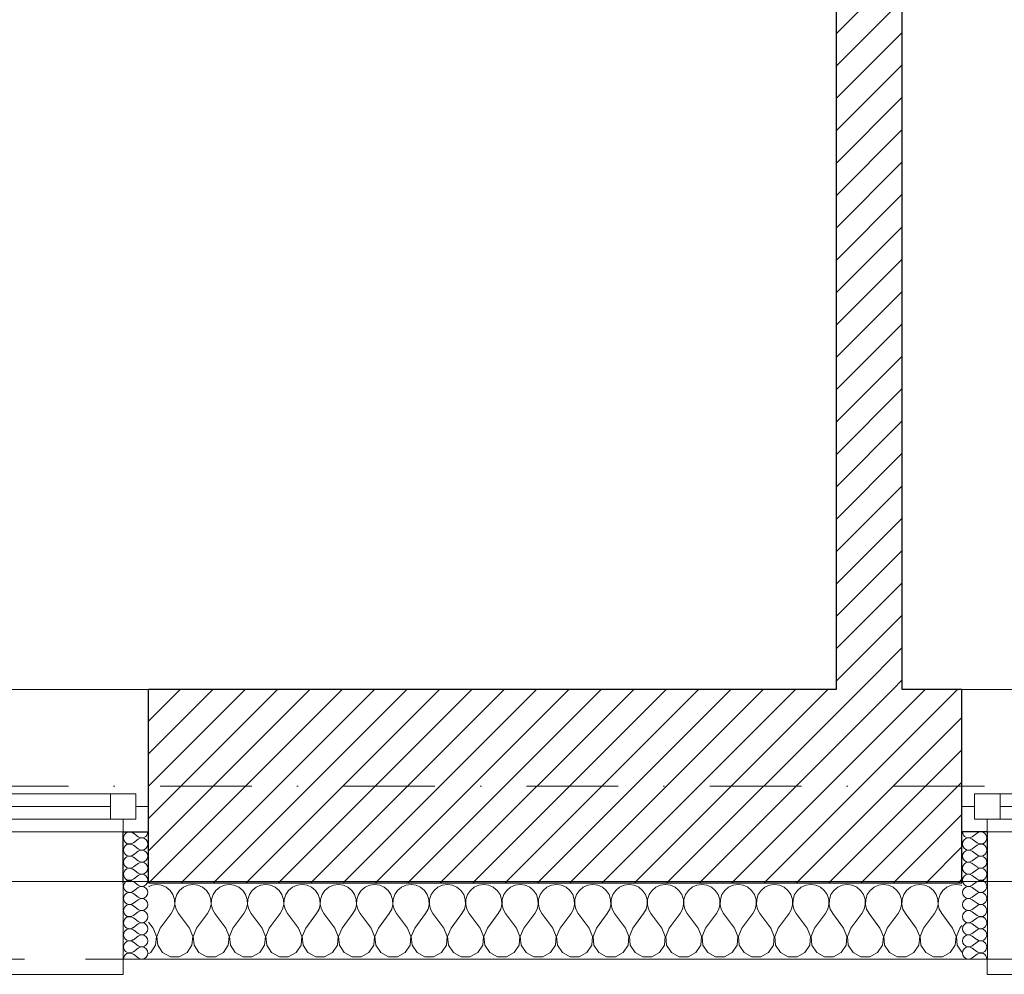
# Model space of a CAD drawing. Header units: millimetres. Extents: x 172139 to 266886, y 98118 to 138225.
# Tile 111 of 123: x 241731 to 243666, y 106825 to 108702. Entities that reach past the tile are written whole.
import ezdxf

# ---------------------------------------------------------------- set-up
doc = ezdxf.new("R2010")
doc.units = ezdxf.units.MM
doc.header["$MEASUREMENT"] = 0
doc.linetypes.add('Kropki i Kreski', pattern=[360, 180, -90, 0, -90])
doc.linetypes.add('Przerywana', pattern=[240, 120, -120])
for name, color, linetype in [('Konstrukcja - Siatki mod', 7, 'Continuous'), ('KR_INW', 7, 'Continuous'), ('NAPIS_SODON', 7, 'Continuous'), ('Okna ArchiCADa', 7, 'Continuous')]:
    doc.layers.add(name, color=color, linetype=linetype)
doc.layers.add('Konstrukcja - Siatki mod_Nr_pióra__48', color=7, linetype='Continuous', lineweight=15, true_color=0xa80f02)
doc.layers.add('KR_INW_Nr_pióra__102', color=7, linetype='Continuous', lineweight=5, true_color=0xcccccc)
for name, color, linetype, lineweight in [('KR_INW_Nr_pióra__101', 252, 'Continuous', 5), ('KR_INW_Nr_pióra__27', 7, 'Continuous', 25), ('KR_INW_Nr_pióra__47', 7, 'Continuous', 15), ('NAPIS_SODON_Nr_pióra__1', 7, 'Continuous', 13), ('Okna ArchiCADa_Nr_pióra__1', 7, 'Continuous', 13), ('Okna ArchiCADa_Nr_pióra__27', 7, 'Continuous', 25)]:
    doc.layers.add(name, color=color, linetype=linetype, lineweight=lineweight)
pattern_1 = [(45, (0, 0), (-31.819804, 31.819804), [])]

# ---------------------------------------------------------------- blocks, each defined once
blk = doc.blocks.new('Strop_1', base_point=(179225, 121523.3))
at = {"layer": 'NAPIS_SODON_Nr_pióra__1', "linetype": 'Continuous', "flags": 128}
blk.add_lwpolyline([(179225, 121523.3), (179225.9, 107003.8), (250898.3, 107008.3), (250897.4, 121527.8)], close=True, dxfattribs=at)
blk = doc.blocks.new('*X332')
at = {"layer": 'KR_INW_Nr_pióra__102', "linetype": 'Continuous'}
for p, q in [((241990.2, 107000.2), (241983.9, 106997.4)), ((242000, 107001.6), (241990.2, 107000.2)), ((242009.8, 107000.2), (242000, 107001.6)), ((242018.8, 106996.2), (242009.8, 107000.2)), ((242026.4, 106989.9), (242018.8, 106996.2)), ((242031.9, 106981.8), (242026.4, 106989.9)), ((242045.1, 106989.9), (242039.5, 106981.8)), ((242052.7, 106996.2), (242045.1, 106989.9)), ((242061.7, 107000.2), (242052.7, 106996.2)), ((242071.4, 107001.6), (242061.7, 107000.2)), ((242081.2, 107000.2), (242071.4, 107001.6)), ((242090.2, 106996.2), (242081.2, 107000.2)), ((242097.8, 106989.9), (242090.2, 106996.2)), ((242103.4, 106981.8), (242097.8, 106989.9)), ((242116.5, 106989.9), (242110.9, 106981.8)), ((242124.1, 106996.2), (242116.5, 106989.9)), ((242133.1, 107000.2), (242124.1, 106996.2)), ((242142.9, 107001.6), (242133.1, 107000.2)), ((242152.6, 107000.2), (242142.9, 107001.6)), ((242161.6, 106996.2), (242152.6, 107000.2)), ((242169.2, 106989.9), (242161.6, 106996.2)), ((242174.8, 106981.8), (242169.2, 106989.9)), ((242187.9, 106989.9), (242182.3, 106981.8)), ((242195.5, 106996.2), (242187.9, 106989.9)), ((242204.5, 107000.2), (242195.5, 106996.2)), ((242214.3, 107001.6), (242204.5, 107000.2)), ((242224, 107000.2), (242214.3, 107001.6)), ((242233.1, 106996.2), (242224, 107000.2)), ((242240.6, 106989.9), (242233.1, 106996.2)), ((242246.2, 106981.8), (242240.6, 106989.9)), ((242259.4, 106989.9), (242253.8, 106981.8)), ((242266.9, 106996.2), (242259.4, 106989.9)), ((242276, 107000.2), (242266.9, 106996.2)), ((242285.7, 107001.6), (242276, 107000.2)), ((242295.5, 107000.2), (242285.7, 107001.6)), ((242304.5, 106996.2), (242295.5, 107000.2)), ((242312.1, 106989.9), (242304.5, 106996.2)), ((242317.7, 106981.8), (242312.1, 106989.9)), ((242330.8, 106989.9), (242325.2, 106981.8)), ((242338.4, 106996.2), (242330.8, 106989.9)), ((242347.4, 107000.2), (242338.4, 106996.2)), ((242357.1, 107001.6), (242347.4, 107000.2)), ((242366.9, 107000.2), (242357.1, 107001.6)), ((242375.9, 106996.2), (242366.9, 107000.2)), ((242383.5, 106989.9), (242375.9, 106996.2)), ((242389.1, 106981.8), (242383.5, 106989.9)), ((242402.2, 106989.9), (242396.6, 106981.8)), ((242409.8, 106996.2), (242402.2, 106989.9)), ((242418.8, 107000.2), (242409.8, 106996.2)), ((242428.6, 107001.6), (242418.8, 107000.2)), ((242438.3, 107000.2), (242428.6, 107001.6)), ((242447.3, 106996.2), (242438.3, 107000.2)), ((242454.9, 106989.9), (242447.3, 106996.2)), ((242460.5, 106981.8), (242454.9, 106989.9)), ((242473.6, 106989.9), (242468.1, 106981.8)), ((242481.2, 106996.2), (242473.6, 106989.9)), ((242490.2, 107000.2), (242481.2, 106996.2)), ((242500, 107001.6), (242490.2, 107000.2)), ((242509.8, 107000.2), (242500, 107001.6)), ((242518.8, 106996.2), (242509.8, 107000.2)), ((242526.4, 106989.9), (242518.8, 106996.2)), ((242531.9, 106981.8), (242526.4, 106989.9)), ((242545.1, 106989.9), (242539.5, 106981.8)), ((242552.7, 106996.2), (242545.1, 106989.9)), ((242561.7, 107000.2), (242552.7, 106996.2)), ((242571.4, 107001.6), (242561.7, 107000.2)), ((242581.2, 107000.2), (242571.4, 107001.6)), ((242590.2, 106996.2), (242581.2, 107000.2)), ((242597.8, 106989.9), (242590.2, 106996.2)), ((242603.4, 106981.8), (242597.8, 106989.9)), ((242616.5, 106989.9), (242610.9, 106981.8)), ((242624.1, 106996.2), (242616.5, 106989.9)), ((242633.1, 107000.2), (242624.1, 106996.2)), ((242642.9, 107001.6), (242633.1, 107000.2)), ((242652.6, 107000.2), (242642.9, 107001.6)), ((242661.6, 106996.2), (242652.6, 107000.2)), ((242669.2, 106989.9), (242661.6, 106996.2)), ((242674.8, 106981.8), (242669.2, 106989.9)), ((242687.9, 106989.9), (242682.3, 106981.8)), ((242695.5, 106996.2), (242687.9, 106989.9)), ((242704.5, 107000.2), (242695.5, 106996.2)), ((242714.3, 107001.6), (242704.5, 107000.2)), ((242724, 107000.2), (242714.3, 107001.6)), ((242733.1, 106996.2), (242724, 107000.2)), ((242740.6, 106989.9), (242733.1, 106996.2)), ((242746.2, 106981.8), (242740.6, 106989.9)), ((242759.4, 106989.9), (242753.8, 106981.8)), ((242766.9, 106996.2), (242759.4, 106989.9)), ((242776, 107000.2), (242766.9, 106996.2)), ((242785.7, 107001.6), (242776, 107000.2)), ((242795.5, 107000.2), (242785.7, 107001.6)), ((242804.5, 106996.2), (242795.5, 107000.2)), ((242812.1, 106989.9), (242804.5, 106996.2)), ((242817.7, 106981.8), (242812.1, 106989.9)), ((242830.8, 106989.9), (242825.2, 106981.8)), ((242838.4, 106996.2), (242830.8, 106989.9)), ((242847.4, 107000.2), (242838.4, 106996.2)), ((242857.1, 107001.6), (242847.4, 107000.2)), ((242866.9, 107000.2), (242857.1, 107001.6)), ((242875.9, 106996.2), (242866.9, 107000.2)), ((242883.5, 106989.9), (242875.9, 106996.2)), ((242889.1, 106981.8), (242883.5, 106989.9)), ((242902.2, 106989.9), (242896.6, 106981.8)), ((242909.8, 106996.2), (242902.2, 106989.9)), ((242918.8, 107000.2), (242909.8, 106996.2)), ((242928.6, 107001.6), (242918.8, 107000.2)), ((242938.3, 107000.2), (242928.6, 107001.6)), ((242947.3, 106996.2), (242938.3, 107000.2)), ((242954.9, 106989.9), (242947.3, 106996.2)), ((242960.5, 106981.8), (242954.9, 106989.9)), ((242973.6, 106989.9), (242968.1, 106981.8)), ((242981.2, 106996.2), (242973.6, 106989.9)), ((242990.2, 107000.2), (242981.2, 106996.2)), ((243000, 107001.6), (242990.2, 107000.2)), ((243009.8, 107000.2), (243000, 107001.6)), ((243018.8, 106996.2), (243009.8, 107000.2)), ((243026.4, 106989.9), (243018.8, 106996.2)), ((243031.9, 106981.8), (243026.4, 106989.9)), ((243045.1, 106989.9), (243039.5, 106981.8)), ((243052.7, 106996.2), (243045.1, 106989.9)), ((243061.7, 107000.2), (243052.7, 106996.2)), ((243071.4, 107001.6), (243061.7, 107000.2)), ((243081.2, 107000.2), (243071.4, 107001.6)), ((243090.2, 106996.2), (243081.2, 107000.2)), ((243097.8, 106989.9), (243090.2, 106996.2)), ((243103.4, 106981.8), (243097.8, 106989.9)), ((243116.5, 106989.9), (243110.9, 106981.8)), ((243124.1, 106996.2), (243116.5, 106989.9)), ((243133.1, 107000.2), (243124.1, 106996.2)), ((243142.9, 107001.6), (243133.1, 107000.2)), ((243152.6, 107000.2), (243142.9, 107001.6)), ((243161.6, 106996.2), (243152.6, 107000.2)), ((243169.2, 106989.9), (243161.6, 106996.2)), ((243174.8, 106981.8), (243169.2, 106989.9)), ((243187.9, 106989.9), (243182.3, 106981.8)), ((243195.5, 106996.2), (243187.9, 106989.9)), ((243204.5, 107000.2), (243195.5, 106996.2)), ((243214.3, 107001.6), (243204.5, 107000.2)), ((243224, 107000.2), (243214.3, 107001.6)), ((243233.1, 106996.2), (243224, 107000.2)), ((243240.6, 106989.9), (243233.1, 106996.2)), ((243246.2, 106981.8), (243240.6, 106989.9)), ((243259.4, 106989.9), (243253.8, 106981.8)), ((243266.9, 106996.2), (243259.4, 106989.9)), ((243276, 107000.2), (243266.9, 106996.2)), ((243285.7, 107001.6), (243276, 107000.2)), ((243295.5, 107000.2), (243285.7, 107001.6)), ((243304.5, 106996.2), (243295.5, 107000.2)), ((243312.1, 106989.9), (243304.5, 106996.2)), ((243317.7, 106981.8), (243312.1, 106989.9)), ((243330.8, 106989.9), (243325.2, 106981.8)), ((243338.4, 106996.2), (243330.8, 106989.9)), ((243347.4, 107000.2), (243338.4, 106996.2)), ((243357.1, 107001.6), (243347.4, 107000.2)), ((243366.9, 107000.2), (243357.1, 107001.6)), ((243375.9, 106996.2), (243366.9, 107000.2)), ((243383.5, 106989.9), (243375.9, 106996.2)), ((243389.1, 106981.8), (243383.5, 106989.9)), ((243402.2, 106989.9), (243396.6, 106981.8)), ((243409.8, 106996.2), (243402.2, 106989.9)), ((243418.8, 107000.2), (243409.8, 106996.2)), ((243428.6, 107001.6), (243418.8, 107000.2)), ((243438.3, 107000.2), (243428.6, 107001.6)), ((243447.3, 106996.2), (243438.3, 107000.2)), ((243454.9, 106989.9), (243447.3, 106996.2)), ((243460.5, 106981.8), (243454.9, 106989.9)), ((243473.6, 106989.9), (243468.1, 106981.8)), ((243481.2, 106996.2), (243473.6, 106989.9)), ((243490.2, 107000.2), (243481.2, 106996.2)), ((243500, 107001.6), (243490.2, 107000.2)), ((243509.8, 107000.2), (243500, 107001.6)), ((243518.8, 106996.2), (243509.8, 107000.2)), ((243526.4, 106989.9), (243518.8, 106996.2)), ((243531.9, 106981.8), (243526.4, 106989.9)), ((243545.1, 106989.9), (243539.5, 106981.8)), ((243552.7, 106996.2), (243545.1, 106989.9)), ((243561.7, 107000.2), (243552.7, 106996.2)), ((243571.4, 107001.6), (243561.7, 107000.2)), ((243581.2, 107000.2), (243571.4, 107001.6)), ((243582.6, 106999.6), (243581.2, 107000.2)), ((242035.1, 106972.5), (242031.9, 106981.8)), ((242035.6, 106962.6), (242035.1, 106972.5)), ((242036.3, 106972.5), (242035.9, 106962.6)), ((242039.5, 106981.8), (242036.3, 106972.5)), ((242106.5, 106972.5), (242103.4, 106981.8)), ((242107, 106962.6), (242106.5, 106972.5)), ((242107.8, 106972.5), (242107.3, 106962.6)), ((242110.9, 106981.8), (242107.8, 106972.5)), ((242177.9, 106972.5), (242174.8, 106981.8)), ((242178.4, 106962.6), (242177.9, 106972.5)), ((242179.2, 106972.5), (242178.7, 106962.6)), ((242182.3, 106981.8), (242179.2, 106972.5)), ((242249.4, 106972.5), (242246.2, 106981.8)), ((242249.9, 106962.6), (242249.4, 106972.5)), ((242250.6, 106972.5), (242250.1, 106962.6)), ((242253.8, 106981.8), (242250.6, 106972.5)), ((242320.8, 106972.5), (242317.7, 106981.8)), ((242321.3, 106962.6), (242320.8, 106972.5)), ((242322.1, 106972.5), (242321.6, 106962.6)), ((242325.2, 106981.8), (242322.1, 106972.5)), ((242392.2, 106972.5), (242389.1, 106981.8)), ((242392.7, 106962.6), (242392.2, 106972.5)), ((242393.5, 106972.5), (242393, 106962.6)), ((242396.6, 106981.8), (242393.5, 106972.5)), ((242463.7, 106972.5), (242460.5, 106981.8)), ((242464.1, 106962.6), (242463.7, 106972.5)), ((242464.9, 106972.5), (242464.4, 106962.6)), ((242468.1, 106981.8), (242464.9, 106972.5)), ((242535.1, 106972.5), (242531.9, 106981.8)), ((242535.6, 106962.6), (242535.1, 106972.5)), ((242536.3, 106972.5), (242535.9, 106962.6)), ((242539.5, 106981.8), (242536.3, 106972.5)), ((242606.5, 106972.5), (242603.4, 106981.8)), ((242607, 106962.6), (242606.5, 106972.5)), ((242607.8, 106972.5), (242607.3, 106962.6)), ((242610.9, 106981.8), (242607.8, 106972.5)), ((242677.9, 106972.5), (242674.8, 106981.8)), ((242678.4, 106962.6), (242677.9, 106972.5)), ((242679.2, 106972.5), (242678.7, 106962.6)), ((242682.3, 106981.8), (242679.2, 106972.5)), ((242749.4, 106972.5), (242746.2, 106981.8)), ((242749.9, 106962.6), (242749.4, 106972.5)), ((242750.6, 106972.5), (242750.1, 106962.6)), ((242753.8, 106981.8), (242750.6, 106972.5)), ((242820.8, 106972.5), (242817.7, 106981.8)), ((242821.3, 106962.6), (242820.8, 106972.5)), ((242822.1, 106972.5), (242821.6, 106962.6)), ((242825.2, 106981.8), (242822.1, 106972.5)), ((242892.2, 106972.5), (242889.1, 106981.8)), ((242892.7, 106962.6), (242892.2, 106972.5)), ((242893.5, 106972.5), (242893, 106962.6)), ((242896.6, 106981.8), (242893.5, 106972.5)), ((242963.7, 106972.5), (242960.5, 106981.8)), ((242964.1, 106962.6), (242963.7, 106972.5)), ((242964.9, 106972.5), (242964.4, 106962.6)), ((242968.1, 106981.8), (242964.9, 106972.5)), ((243035.1, 106972.5), (243031.9, 106981.8)), ((243035.6, 106962.6), (243035.1, 106972.5)), ((243036.3, 106972.5), (243035.9, 106962.6)), ((243039.5, 106981.8), (243036.3, 106972.5)), ((243106.5, 106972.5), (243103.4, 106981.8)), ((243107, 106962.6), (243106.5, 106972.5)), ((243107.8, 106972.5), (243107.3, 106962.6)), ((243110.9, 106981.8), (243107.8, 106972.5)), ((243177.9, 106972.5), (243174.8, 106981.8)), ((243178.4, 106962.6), (243177.9, 106972.5)), ((243179.2, 106972.5), (243178.7, 106962.6)), ((243182.3, 106981.8), (243179.2, 106972.5)), ((243249.4, 106972.5), (243246.2, 106981.8)), ((243249.9, 106962.6), (243249.4, 106972.5)), ((243250.6, 106972.5), (243250.1, 106962.6)), ((243253.8, 106981.8), (243250.6, 106972.5)), ((243320.8, 106972.5), (243317.7, 106981.8)), ((243321.3, 106962.6), (243320.8, 106972.5)), ((243322.1, 106972.5), (243321.6, 106962.6)), ((243325.2, 106981.8), (243322.1, 106972.5)), ((243392.2, 106972.5), (243389.1, 106981.8)), ((243392.7, 106962.6), (243392.2, 106972.5)), ((243393.5, 106972.5), (243393, 106962.6)), ((243396.6, 106981.8), (243393.5, 106972.5)), ((243463.7, 106972.5), (243460.5, 106981.8)), ((243464.1, 106962.6), (243463.7, 106972.5)), ((243464.9, 106972.5), (243464.4, 106962.6)), ((243468.1, 106981.8), (243464.9, 106972.5)), ((243535.1, 106972.5), (243531.9, 106981.8)), ((243535.6, 106962.6), (243535.1, 106972.5)), ((243536.3, 106972.5), (243535.9, 106962.6)), ((243539.5, 106981.8), (243536.3, 106972.5)), ((242028.6, 106944.4), (242033.3, 106953.1)), ((242033.3, 106953.1), (242035.6, 106962.6)), ((242035.9, 106962.6), (242038.1, 106953.1)), ((242038.1, 106953.1), (242042.9, 106944.4)), ((242100, 106944.4), (242104.8, 106953.1)), ((242104.8, 106953.1), (242107, 106962.6)), ((242107.3, 106962.6), (242109.5, 106953.1)), ((242109.5, 106953.1), (242114.3, 106944.4)), ((242171.4, 106944.4), (242176.2, 106953.1)), ((242176.2, 106953.1), (242178.4, 106962.6)), ((242178.7, 106962.6), (242180.9, 106953.1)), ((242180.9, 106953.1), (242185.7, 106944.4)), ((242242.9, 106944.4), (242247.6, 106953.1)), ((242247.6, 106953.1), (242249.9, 106962.6)), ((242250.1, 106962.6), (242252.4, 106953.1)), ((242252.4, 106953.1), (242257.1, 106944.4)), ((242314.3, 106944.4), (242319.1, 106953.1)), ((242319.1, 106953.1), (242321.3, 106962.6)), ((242321.6, 106962.6), (242323.8, 106953.1)), ((242323.8, 106953.1), (242328.6, 106944.4)), ((242385.7, 106944.4), (242390.5, 106953.1)), ((242390.5, 106953.1), (242392.7, 106962.6)), ((242393, 106962.6), (242395.2, 106953.1)), ((242395.2, 106953.1), (242400, 106944.4)), ((242457.1, 106944.4), (242461.9, 106953.1)), ((242461.9, 106953.1), (242464.1, 106962.6)), ((242464.4, 106962.6), (242466.7, 106953.1)), ((242466.7, 106953.1), (242471.4, 106944.4)), ((242528.6, 106944.4), (242533.3, 106953.1)), ((242533.3, 106953.1), (242535.6, 106962.6)), ((242535.9, 106962.6), (242538.1, 106953.1)), ((242538.1, 106953.1), (242542.9, 106944.4)), ((242600, 106944.4), (242604.8, 106953.1)), ((242604.8, 106953.1), (242607, 106962.6)), ((242607.3, 106962.6), (242609.5, 106953.1)), ((242609.5, 106953.1), (242614.3, 106944.4)), ((242671.4, 106944.4), (242676.2, 106953.1)), ((242676.2, 106953.1), (242678.4, 106962.6)), ((242678.7, 106962.6), (242680.9, 106953.1)), ((242680.9, 106953.1), (242685.7, 106944.4)), ((242742.9, 106944.4), (242747.6, 106953.1)), ((242747.6, 106953.1), (242749.9, 106962.6)), ((242750.1, 106962.6), (242752.4, 106953.1)), ((242752.4, 106953.1), (242757.1, 106944.4)), ((242814.3, 106944.4), (242819.1, 106953.1)), ((242819.1, 106953.1), (242821.3, 106962.6)), ((242821.6, 106962.6), (242823.8, 106953.1)), ((242823.8, 106953.1), (242828.6, 106944.4)), ((242885.7, 106944.4), (242890.5, 106953.1)), ((242890.5, 106953.1), (242892.7, 106962.6)), ((242893, 106962.6), (242895.2, 106953.1)), ((242895.2, 106953.1), (242900, 106944.4)), ((242957.1, 106944.4), (242961.9, 106953.1)), ((242961.9, 106953.1), (242964.1, 106962.6)), ((242964.4, 106962.6), (242966.7, 106953.1)), ((242966.7, 106953.1), (242971.4, 106944.4)), ((243028.6, 106944.4), (243033.3, 106953.1)), ((243033.3, 106953.1), (243035.6, 106962.6)), ((243035.9, 106962.6), (243038.1, 106953.1)), ((243038.1, 106953.1), (243042.9, 106944.4)), ((243100, 106944.4), (243104.8, 106953.1)), ((243104.8, 106953.1), (243107, 106962.6)), ((243107.3, 106962.6), (243109.5, 106953.1)), ((243109.5, 106953.1), (243114.3, 106944.4)), ((243171.4, 106944.4), (243176.2, 106953.1)), ((243176.2, 106953.1), (243178.4, 106962.6)), ((243178.7, 106962.6), (243180.9, 106953.1)), ((243180.9, 106953.1), (243185.7, 106944.4)), ((243242.9, 106944.4), (243247.6, 106953.1)), ((243247.6, 106953.1), (243249.9, 106962.6)), ((243250.1, 106962.6), (243252.4, 106953.1)), ((243252.4, 106953.1), (243257.1, 106944.4)), ((243314.3, 106944.4), (243319.1, 106953.1)), ((243319.1, 106953.1), (243321.3, 106962.6)), ((243321.6, 106962.6), (243323.8, 106953.1)), ((243323.8, 106953.1), (243328.6, 106944.4)), ((243385.7, 106944.4), (243390.5, 106953.1)), ((243390.5, 106953.1), (243392.7, 106962.6)), ((243393, 106962.6), (243395.2, 106953.1)), ((243395.2, 106953.1), (243400, 106944.4)), ((243457.1, 106944.4), (243461.9, 106953.1)), ((243461.9, 106953.1), (243464.1, 106962.6)), ((243464.4, 106962.6), (243466.7, 106953.1)), ((243466.7, 106953.1), (243471.4, 106944.4)), ((243528.6, 106944.4), (243533.3, 106953.1)), ((243533.3, 106953.1), (243535.6, 106962.6)), ((243535.9, 106962.6), (243538.1, 106953.1)), ((243538.1, 106953.1), (243542.9, 106944.4)), ((242007.1, 106915.9), (242028.6, 106944.4)), ((242064.3, 106915.9), (242042.9, 106944.4)), ((242078.6, 106915.9), (242100, 106944.4)), ((242135.7, 106915.9), (242114.3, 106944.4)), ((242150, 106915.9), (242171.4, 106944.4)), ((242207.1, 106915.9), (242185.7, 106944.4)), ((242221.4, 106915.9), (242242.9, 106944.4)), ((242278.6, 106915.9), (242257.1, 106944.4)), ((242292.9, 106915.9), (242314.3, 106944.4)), ((242350, 106915.9), (242328.6, 106944.4)), ((242364.3, 106915.9), (242385.7, 106944.4)), ((242421.4, 106915.9), (242400, 106944.4)), ((242435.7, 106915.9), (242457.1, 106944.4)), ((242492.9, 106915.9), (242471.4, 106944.4)), ((242507.1, 106915.9), (242528.6, 106944.4)), ((242564.3, 106915.9), (242542.9, 106944.4)), ((242578.6, 106915.9), (242600, 106944.4)), ((242635.7, 106915.9), (242614.3, 106944.4)), ((242650, 106915.9), (242671.4, 106944.4)), ((242707.1, 106915.9), (242685.7, 106944.4)), ((242721.4, 106915.9), (242742.9, 106944.4)), ((242778.6, 106915.9), (242757.1, 106944.4)), ((242792.9, 106915.9), (242814.3, 106944.4)), ((242850, 106915.9), (242828.6, 106944.4)), ((242864.3, 106915.9), (242885.7, 106944.4)), ((242921.4, 106915.9), (242900, 106944.4)), ((242935.7, 106915.9), (242957.1, 106944.4)), ((242992.9, 106915.9), (242971.4, 106944.4)), ((243007.1, 106915.9), (243028.6, 106944.4)), ((243064.3, 106915.9), (243042.9, 106944.4)), ((243078.6, 106915.9), (243100, 106944.4)), ((243135.7, 106915.9), (243114.3, 106944.4)), ((243150, 106915.9), (243171.4, 106944.4)), ((243207.1, 106915.9), (243185.7, 106944.4)), ((243221.4, 106915.9), (243242.9, 106944.4)), ((243278.6, 106915.9), (243257.1, 106944.4)), ((243292.9, 106915.9), (243314.3, 106944.4)), ((243350, 106915.9), (243328.6, 106944.4)), ((243364.3, 106915.9), (243385.7, 106944.4)), ((243421.4, 106915.9), (243400, 106944.4)), ((243435.7, 106915.9), (243457.1, 106944.4)), ((243492.9, 106915.9), (243471.4, 106944.4)), ((243507.1, 106915.9), (243528.6, 106944.4)), ((243564.3, 106915.9), (243542.9, 106944.4)), ((241992.9, 106915.9), (241983.9, 106927.8)), ((241999.6, 106899.8), (241992.9, 106915.9)), ((242007.1, 106915.9), (242000.4, 106899.8)), ((242071, 106899.8), (242064.3, 106915.9)), ((242078.6, 106915.9), (242071.8, 106899.8)), ((242142.4, 106899.8), (242135.7, 106915.9)), ((242150, 106915.9), (242143.3, 106899.8)), ((242213.9, 106899.8), (242207.1, 106915.9)), ((242221.4, 106915.9), (242214.7, 106899.8)), ((242285.3, 106899.8), (242278.6, 106915.9)), ((242292.9, 106915.9), (242286.1, 106899.8)), ((242356.7, 106899.8), (242350, 106915.9)), ((242364.3, 106915.9), (242357.6, 106899.8)), ((242428.2, 106899.8), (242421.4, 106915.9)), ((242435.7, 106915.9), (242429, 106899.8)), ((242499.6, 106899.8), (242492.9, 106915.9)), ((242507.1, 106915.9), (242500.4, 106899.8)), ((242571, 106899.8), (242564.3, 106915.9)), ((242578.6, 106915.9), (242571.8, 106899.8)), ((242642.4, 106899.8), (242635.7, 106915.9)), ((242650, 106915.9), (242643.3, 106899.8)), ((242713.9, 106899.8), (242707.1, 106915.9)), ((242721.4, 106915.9), (242714.7, 106899.8)), ((242785.3, 106899.8), (242778.6, 106915.9)), ((242792.9, 106915.9), (242786.1, 106899.8)), ((242856.7, 106899.8), (242850, 106915.9)), ((242864.3, 106915.9), (242857.6, 106899.8)), ((242928.2, 106899.8), (242921.4, 106915.9)), ((242935.7, 106915.9), (242929, 106899.8)), ((242999.6, 106899.8), (242992.9, 106915.9)), ((243007.1, 106915.9), (243000.4, 106899.8)), ((243071, 106899.8), (243064.3, 106915.9)), ((243078.6, 106915.9), (243071.8, 106899.8)), ((243142.4, 106899.8), (243135.7, 106915.9)), ((243150, 106915.9), (243143.3, 106899.8)), ((243213.9, 106899.8), (243207.1, 106915.9)), ((243221.4, 106915.9), (243214.7, 106899.8)), ((243285.3, 106899.8), (243278.6, 106915.9)), ((243292.9, 106915.9), (243286.1, 106899.8)), ((243356.7, 106899.8), (243350, 106915.9)), ((243364.3, 106915.9), (243357.6, 106899.8)), ((243428.2, 106899.8), (243421.4, 106915.9)), ((243435.7, 106915.9), (243429, 106899.8)), ((243499.6, 106899.8), (243492.9, 106915.9)), ((243507.1, 106915.9), (243500.4, 106899.8)), ((243571, 106899.8), (243564.3, 106915.9)), ((243578.6, 106915.9), (243571.8, 106899.8)), ((243578.6, 106915.9), (243582.6, 106921.2)), ((241997.9, 106882.5), (241999.6, 106899.8)), ((242000.4, 106899.8), (242002.1, 106882.5)), ((242069.4, 106882.5), (242071, 106899.8)), ((242071.8, 106899.8), (242073.5, 106882.5)), ((242140.8, 106882.5), (242142.4, 106899.8)), ((242143.3, 106899.8), (242144.9, 106882.5)), ((242212.2, 106882.5), (242213.9, 106899.8)), ((242214.7, 106899.8), (242216.3, 106882.5)), ((242283.7, 106882.5), (242285.3, 106899.8)), ((242286.1, 106899.8), (242287.8, 106882.5)), ((242355.1, 106882.5), (242356.7, 106899.8)), ((242357.6, 106899.8), (242359.2, 106882.5)), ((242426.5, 106882.5), (242428.2, 106899.8)), ((242429, 106899.8), (242430.6, 106882.5)), ((242497.9, 106882.5), (242499.6, 106899.8)), ((242500.4, 106899.8), (242502.1, 106882.5)), ((242569.4, 106882.5), (242571, 106899.8)), ((242571.8, 106899.8), (242573.5, 106882.5)), ((242640.8, 106882.5), (242642.4, 106899.8)), ((242643.3, 106899.8), (242644.9, 106882.5)), ((242712.2, 106882.5), (242713.9, 106899.8)), ((242714.7, 106899.8), (242716.3, 106882.5)), ((242783.7, 106882.5), (242785.3, 106899.8)), ((242786.1, 106899.8), (242787.8, 106882.5)), ((242855.1, 106882.5), (242856.7, 106899.8)), ((242857.6, 106899.8), (242859.2, 106882.5)), ((242926.5, 106882.5), (242928.2, 106899.8)), ((242929, 106899.8), (242930.6, 106882.5)), ((242997.9, 106882.5), (242999.6, 106899.8)), ((243000.4, 106899.8), (243002.1, 106882.5)), ((243069.4, 106882.5), (243071, 106899.8)), ((243071.8, 106899.8), (243073.5, 106882.5)), ((243140.8, 106882.5), (243142.4, 106899.8)), ((243143.3, 106899.8), (243144.9, 106882.5)), ((243212.2, 106882.5), (243213.9, 106899.8)), ((243214.7, 106899.8), (243216.3, 106882.5)), ((243283.7, 106882.5), (243285.3, 106899.8)), ((243286.1, 106899.8), (243287.8, 106882.5)), ((243355.1, 106882.5), (243356.7, 106899.8)), ((243357.6, 106899.8), (243359.2, 106882.5)), ((243426.5, 106882.5), (243428.2, 106899.8)), ((243429, 106899.8), (243430.6, 106882.5)), ((243497.9, 106882.5), (243499.6, 106899.8)), ((243500.4, 106899.8), (243502.1, 106882.5)), ((243569.4, 106882.5), (243571, 106899.8)), ((243571.8, 106899.8), (243573.5, 106882.5)), ((241988.3, 106868), (241997.9, 106882.5)), ((242002.1, 106882.5), (242011.7, 106868)), ((242059.7, 106868), (242069.4, 106882.5)), ((242073.5, 106882.5), (242083.1, 106868)), ((242131.2, 106868), (242140.8, 106882.5)), ((242144.9, 106882.5), (242154.5, 106868)), ((242202.6, 106868), (242212.2, 106882.5)), ((242216.3, 106882.5), (242226, 106868)), ((242274, 106868), (242283.7, 106882.5)), ((242287.8, 106882.5), (242297.4, 106868)), ((242345.5, 106868), (242355.1, 106882.5)), ((242359.2, 106882.5), (242368.8, 106868)), ((242416.9, 106868), (242426.5, 106882.5)), ((242430.6, 106882.5), (242440.3, 106868)), ((242488.3, 106868), (242497.9, 106882.5)), ((242502.1, 106882.5), (242511.7, 106868)), ((242559.7, 106868), (242569.4, 106882.5)), ((242573.5, 106882.5), (242583.1, 106868)), ((242631.2, 106868), (242640.8, 106882.5)), ((242644.9, 106882.5), (242654.5, 106868)), ((242702.6, 106868), (242712.2, 106882.5)), ((242716.3, 106882.5), (242726, 106868)), ((242774, 106868), (242783.7, 106882.5)), ((242787.8, 106882.5), (242797.4, 106868)), ((242845.5, 106868), (242855.1, 106882.5)), ((242859.2, 106882.5), (242868.8, 106868)), ((242916.9, 106868), (242926.5, 106882.5)), ((242930.6, 106882.5), (242940.3, 106868)), ((242988.3, 106868), (242997.9, 106882.5)), ((243002.1, 106882.5), (243011.7, 106868)), ((243059.7, 106868), (243069.4, 106882.5)), ((243073.5, 106882.5), (243083.1, 106868)), ((243131.2, 106868), (243140.8, 106882.5)), ((243144.9, 106882.5), (243154.5, 106868)), ((243202.6, 106868), (243212.2, 106882.5)), ((243216.3, 106882.5), (243226, 106868)), ((243274, 106868), (243283.7, 106882.5)), ((243287.8, 106882.5), (243297.4, 106868)), ((243345.5, 106868), (243355.1, 106882.5)), ((243359.2, 106882.5), (243368.8, 106868)), ((243416.9, 106868), (243426.5, 106882.5)), ((243430.6, 106882.5), (243440.3, 106868)), ((243488.3, 106868), (243497.9, 106882.5)), ((243502.1, 106882.5), (243511.7, 106868)), ((243559.7, 106868), (243569.4, 106882.5)), ((243573.5, 106882.5), (243582.6, 106868.8)), ((241983.9, 106865.7), (241988.3, 106868)), ((242011.7, 106868), (242027, 106859.8)), ((242027, 106859.8), (242044.4, 106859.8)), ((242044.4, 106859.8), (242059.7, 106868)), ((242083.1, 106868), (242098.4, 106859.8)), ((242098.4, 106859.8), (242115.8, 106859.8)), ((242115.8, 106859.8), (242131.2, 106868)), ((242154.5, 106868), (242169.9, 106859.8)), ((242169.9, 106859.8), (242187.3, 106859.8)), ((242187.3, 106859.8), (242202.6, 106868)), ((242226, 106868), (242241.3, 106859.8)), ((242241.3, 106859.8), (242258.7, 106859.8)), ((242258.7, 106859.8), (242274, 106868)), ((242297.4, 106868), (242312.7, 106859.8)), ((242312.7, 106859.8), (242330.1, 106859.8)), ((242330.1, 106859.8), (242345.5, 106868)), ((242368.8, 106868), (242384.2, 106859.8)), ((242384.2, 106859.8), (242401.6, 106859.8)), ((242401.6, 106859.8), (242416.9, 106868)), ((242440.3, 106868), (242455.6, 106859.8)), ((242455.6, 106859.8), (242473, 106859.8)), ((242473, 106859.8), (242488.3, 106868)), ((242511.7, 106868), (242527, 106859.8)), ((242527, 106859.8), (242544.4, 106859.8)), ((242544.4, 106859.8), (242559.7, 106868)), ((242583.1, 106868), (242598.4, 106859.8)), ((242598.4, 106859.8), (242615.8, 106859.8)), ((242615.8, 106859.8), (242631.2, 106868)), ((242654.5, 106868), (242669.9, 106859.8)), ((242669.9, 106859.8), (242687.3, 106859.8)), ((242687.3, 106859.8), (242702.6, 106868)), ((242726, 106868), (242741.3, 106859.8)), ((242741.3, 106859.8), (242758.7, 106859.8)), ((242758.7, 106859.8), (242774, 106868)), ((242797.4, 106868), (242812.7, 106859.8)), ((242812.7, 106859.8), (242830.1, 106859.8)), ((242830.1, 106859.8), (242845.5, 106868)), ((242868.8, 106868), (242884.2, 106859.8)), ((242884.2, 106859.8), (242901.6, 106859.8)), ((242901.6, 106859.8), (242916.9, 106868)), ((242940.3, 106868), (242955.6, 106859.8)), ((242955.6, 106859.8), (242973, 106859.8)), ((242973, 106859.8), (242988.3, 106868)), ((243011.7, 106868), (243027, 106859.8)), ((243027, 106859.8), (243044.4, 106859.8)), ((243044.4, 106859.8), (243059.7, 106868)), ((243083.1, 106868), (243098.4, 106859.8)), ((243098.4, 106859.8), (243115.8, 106859.8)), ((243115.8, 106859.8), (243131.2, 106868)), ((243154.5, 106868), (243169.9, 106859.8)), ((243169.9, 106859.8), (243187.3, 106859.8)), ((243187.3, 106859.8), (243202.6, 106868)), ((243226, 106868), (243241.3, 106859.8)), ((243241.3, 106859.8), (243258.7, 106859.8)), ((243258.7, 106859.8), (243274, 106868)), ((243297.4, 106868), (243312.7, 106859.8)), ((243312.7, 106859.8), (243330.1, 106859.8)), ((243330.1, 106859.8), (243345.5, 106868)), ((243368.8, 106868), (243384.2, 106859.8)), ((243384.2, 106859.8), (243401.6, 106859.8)), ((243401.6, 106859.8), (243416.9, 106868)), ((243440.3, 106868), (243455.6, 106859.8)), ((243455.6, 106859.8), (243473, 106859.8)), ((243473, 106859.8), (243488.3, 106868)), ((243511.7, 106868), (243527, 106859.8)), ((243527, 106859.8), (243544.4, 106859.8)), ((243544.4, 106859.8), (243559.7, 106868))]:
    blk.add_line(p, q, dxfattribs=at)
blk = doc.blocks.new('*X348')
at = {"layer": 'KR_INW_Nr_pióra__102', "linetype": 'Continuous'}
for p, q in [((241963.7, 107095.6), (241954.2, 107102.8)), ((241963.7, 107090.9), (241954.2, 107083.7)), ((241963.7, 107071.8), (241954.2, 107079)), ((241963.7, 107067), (241954.2, 107059.9)), ((241963.7, 107048), (241954.2, 107055.1)), ((241963.7, 107043.2), (241954.2, 107036.1)), ((241963.7, 107024.2), (241954.2, 107031.3)), ((241963.7, 107019.4), (241954.2, 107012.3)), ((241963.7, 107000.4), (241954.2, 107007.5)), ((241963.7, 106995.6), (241954.2, 106988.5)), ((241963.7, 106976.6), (241954.2, 106983.7)), ((241963.7, 106971.8), (241954.2, 106964.7)), ((241963.7, 106952.8), (241954.2, 106959.9)), ((241963.7, 106948), (241954.2, 106940.9)), ((241963.7, 106929), (241954.2, 106936.1)), ((241963.7, 106924.2), (241954.2, 106917)), ((241963.7, 106905.1), (241954.2, 106912.3)), ((241963.7, 106900.4), (241954.2, 106893.2)), ((241963.7, 106881.3), (241954.2, 106888.5)), ((241963.7, 106876.6), (241954.2, 106869.4)), ((241963.7, 106857.5), (241954.2, 106864.7))]:
    blk.add_line(p, q, dxfattribs=at)
for centre, start, end in [((241947, 107093.2), 53.1301, 180), ((241970.8, 107105.1), 233.1301, 0), ((241947, 107093.2), 180, 306.8699), ((241970.8, 107081.3), 233.1301, 126.8699), ((241947, 107069.4), 53.1301, 180), ((241947, 107069.4), 180, 306.8699), ((241970.8, 107057.5), 233.1301, 126.8699), ((241947, 107045.6), 53.1301, 180), ((241947, 107045.6), 180, 306.8699), ((241947, 107021.8), 53.1301, 180), ((241970.8, 107033.7), 233.1301, 126.8699), ((241947, 107021.8), 180, 306.8699), ((241947, 106998), 53.1301, 180), ((241970.8, 107009.9), 233.1301, 126.8699), ((241947, 106998), 180, 306.8699), ((241970.8, 106986.1), 233.1301, 126.8699), ((241947, 106974.2), 53.1301, 180), ((241947, 106974.2), 180, 306.8699), ((241970.8, 106962.3), 233.1301, 126.8699), ((241947, 106950.4), 53.1301, 180), ((241947, 106950.4), 180, 306.8699), ((241970.8, 106938.5), 233.1301, 126.8699), ((241947, 106926.6), 53.1301, 180), ((241947, 106926.6), 180, 306.8699), ((241947, 106902.8), 53.1301, 180), ((241970.8, 106914.7), 233.1301, 126.8699), ((241947, 106902.8), 180, 306.8699), ((241970.8, 106890.9), 233.1301, 126.8699), ((241947, 106879), 53.1301, 180), ((241947, 106879), 180, 306.8699), ((241970.8, 106867), 233.1301, 126.8699), ((241947, 106855.1), 53.1301, 180)]:
    blk.add_arc(centre, 11.9, start, end, dxfattribs=at)
blk = doc.blocks.new('*X349')
at = {"layer": 'KR_INW_Nr_pióra__102', "linetype": 'Continuous'}
for p, q in [((243602.8, 107095.6), (243612.3, 107102.8)), ((243602.8, 107090.9), (243612.3, 107083.7)), ((243602.8, 107071.8), (243612.3, 107079)), ((243602.8, 107067), (243612.3, 107059.9)), ((243602.8, 107048), (243612.3, 107055.1)), ((243602.8, 107043.2), (243612.3, 107036.1)), ((243602.8, 107024.2), (243612.3, 107031.3)), ((243602.8, 107019.4), (243612.3, 107012.3)), ((243602.8, 107000.4), (243612.3, 107007.5)), ((243602.8, 106995.6), (243612.3, 106988.5)), ((243602.8, 106976.6), (243612.3, 106983.7)), ((243602.8, 106971.8), (243612.3, 106964.7)), ((243602.8, 106952.8), (243612.3, 106959.9)), ((243602.8, 106948), (243612.3, 106940.9)), ((243602.8, 106929), (243612.3, 106936.1)), ((243602.8, 106924.2), (243612.3, 106917)), ((243602.8, 106905.1), (243612.3, 106912.3)), ((243602.8, 106900.4), (243612.3, 106893.2)), ((243602.8, 106881.3), (243612.3, 106888.5)), ((243602.8, 106876.6), (243612.3, 106869.4)), ((243602.8, 106857.5), (243612.3, 106864.7))]:
    blk.add_line(p, q, dxfattribs=at)
for centre, start, end in [((243595.6, 107105.1), 180, 306.8699), ((243619.5, 107093.2), 0, 126.8699), ((243595.6, 107081.3), 53.1301, 306.8699), ((243619.5, 107093.2), 233.1301, 0), ((243595.6, 107057.5), 53.1301, 306.8699), ((243619.5, 107069.4), 0, 126.8699), ((243619.5, 107069.4), 233.1301, 0), ((243619.5, 107045.6), 0, 126.8699), ((243595.6, 107033.7), 53.1301, 306.8699), ((243619.5, 107045.6), 233.1301, 0), ((243619.5, 107021.8), 0, 126.8699), ((243595.6, 107009.9), 53.1301, 306.8699), ((243619.5, 107021.8), 233.1301, 0), ((243619.5, 106998), 0, 126.8699), ((243595.6, 106986.1), 53.1301, 306.8699), ((243619.5, 106998), 233.1301, 0), ((243595.6, 106962.3), 53.1301, 306.8699), ((243619.5, 106974.2), 0, 126.8699), ((243619.5, 106974.2), 233.1301, 0), ((243595.6, 106938.5), 53.1301, 306.8699), ((243619.5, 106950.4), 0, 126.8699), ((243619.5, 106950.4), 233.1301, 0), ((243619.5, 106926.6), 0, 126.8699), ((243595.6, 106914.7), 53.1301, 306.8699), ((243619.5, 106926.6), 233.1301, 0), ((243619.5, 106902.8), 0, 126.8699), ((243595.6, 106890.9), 53.1301, 306.8699), ((243619.5, 106902.8), 233.1301, 0), ((243595.6, 106867), 53.1301, 306.8699), ((243619.5, 106879), 0, 126.8699), ((243619.5, 106879), 233.1301, 0), ((243619.5, 106855.1), 0, 126.8699)]:
    blk.add_arc(centre, 11.9, start, end, dxfattribs=at)
blk = doc.blocks.new('Okno dwuskrzydłowe 19_5')
at = {"layer": 'Okna ArchiCADa_Nr_pióra__1', "linetype": 'Continuous'}
for p, q in [((-566.8, 230), (566.8, 230)), ((-541.8, 25), (-491.8, 25)), ((-541.8, -25), (-541.8, 25)), ((-491.8, 25), (-50, 25)), ((-491.8, 25), (-491.8, -25)), ((-491.8, 25), (-50, 25)), ((-50, -25), (-50, 25)), ((-50, 25), (0, 25)), ((0, 25), (0, -25)), ((0, 25), (50, 25)), ((0, -25), (0, 25)), ((50, 25), (491.8, 25)), ((50, 25), (50, -25)), ((50, 25), (491.8, 25)), ((491.8, -25), (491.8, 25)), ((491.8, 25), (541.8, 25)), ((541.8, 25), (541.8, -25)), ((-566.8, 0), (-541.8, 0)), ((-541.8, 0), (-541.8, -25)), ((-491.8, 0), (-50, 0)), ((50, 0), (491.8, 0)), ((541.8, -25), (541.8, 0)), ((541.8, 0), (566.8, 0)), ((-541.8, -25), (-516.8, -25)), ((-491.8, -25), (-541.8, -25)), ((-516.8, -25), (-516.8, -50)), ((-50, -25), (-491.8, -25)), ((0, -25), (-50, -25)), ((50, -25), (0, -25)), ((491.8, -25), (50, -25)), ((541.8, -25), (491.8, -25)), ((516.8, -50), (516.8, -25)), ((516.8, -25), (541.8, -25)), ((-516.8, -50), (-566.8, -50)), ((0, -50), (-516.8, -50)), ((516.8, -50), (0, -50)), ((566.8, -50), (516.8, -50)), ((-516.8, -300), (-516.8, -330)), ((516.8, -330), (516.8, -300)), ((-516.8, -330), (516.8, -330))]:
    blk.add_line(p, q, dxfattribs=at)
at = {"layer": 'Okna ArchiCADa_Nr_pióra__1', "linetype": 'Przerywana'}
blk.add_line((-516.8, -300), (516.8, -300), dxfattribs=at)
at = {"layer": 'Okna ArchiCADa_Nr_pióra__27', "linetype": 'Continuous'}
for p, q in [((-566.8, -50), (-566.8, 0)), ((566.8, -50), (566.8, 0)), ((-516.8, -50), (-566.8, -50)), ((516.8, -50), (566.8, -50))]:
    blk.add_line(p, q, dxfattribs=at)
blk = doc.blocks.new('Ściana_60', base_point=(230439.7, 106855.1))
at = {"layer": 'KR_INW_Nr_pióra__101', "linetype": 'Continuous'}
h = blk.add_hatch(dxfattribs=at)
h.set_pattern_fill('Cegła_licówka', color=256, style=0, pattern_type=2)
h.set_pattern_definition(pattern_1)
h.paths.add_polyline_path([(241983.9, 107105.1), (241983.9, 107005.1), (243582.6, 107005.1), (243582.6, 107105.1), (243582.6, 107155.1), (243582.6, 107385.1), (241983.9, 107385.1), (241983.9, 107155.1)])
at = {"layer": 'KR_INW_Nr_pióra__27', "linetype": 'Continuous'}
for p, q in [((241983.9, 107155.1), (241983.9, 107385.1)), ((243582.6, 107155.1), (243582.6, 107385.1)), ((241983.9, 107105.1), (241983.9, 107155.1)), ((243582.6, 107105.1), (243582.6, 107155.1)), ((241933.9, 107005.1), (241933.9, 107105.1)), ((241933.9, 107105.1), (241983.9, 107105.1)), ((241983.9, 107005.1), (241983.9, 107105.1)), ((243582.6, 107005.1), (243582.6, 107105.1)), ((243632.6, 107105.1), (243582.6, 107105.1)), ((243632.6, 107005.1), (243632.6, 107105.1)), ((241983.9, 107005.1), (243582.6, 107005.1))]:
    blk.add_line(p, q, dxfattribs=at)
at = {"layer": 'KR_INW_Nr_pióra__27', "linetype": 'Continuous', "flags": 128}
for points in [[(243335.3, 107385.1), (241983.9, 107385.1)], [(243582.6, 107385.1), (243465.3, 107385.1)]]:
    blk.add_lwpolyline(points, dxfattribs=at)
at = {"layer": 'KR_INW_Nr_pióra__47', "linetype": 'Continuous'}
for p, q in [((241983.9, 107105.1), (241933.9, 107105.1)), ((241933.9, 107105.1), (241933.9, 106855.1)), ((243582.6, 107105.1), (243632.6, 107105.1)), ((243632.6, 107105.1), (243632.6, 106855.1)), ((241933.9, 106855.1), (241933.9, 107005.1)), ((243632.6, 106855.1), (243632.6, 107005.1)), ((241983.9, 106855.1), (241933.9, 106855.1)), ((243582.6, 106855.1), (243632.6, 106855.1))]:
    blk.add_line(p, q, dxfattribs=at)
at = {"layer": 'KR_INW_Nr_pióra__47', "linetype": 'Continuous', "flags": 128}
blk.add_lwpolyline([(241983.9, 106855.1), (243582.6, 106855.1)], dxfattribs=at)
at = {"layer": 'KR_INW'}
for name in ['*X348', '*X349', '*X332']:
    blk.add_blockref(name, (0, 0), dxfattribs=at)
at = {"layer": 'Okna ArchiCADa', "color": 21, "linetype": 'Continuous', "lineweight": 13, "true_color": 0xff9955, "zscale": 1000}
for p in [(241417.2, 107155.1), (244149.3, 107155.1)]:
    blk.add_blockref('Okno dwuskrzydłowe 19_5', p, dxfattribs=at)
blk = doc.blocks.new('Ściana_77', base_point=(243335.3, 106855.1))
at = {"layer": 'KR_INW_Nr_pióra__101', "linetype": 'Continuous'}
h = blk.add_hatch(dxfattribs=at)
h.set_pattern_fill('Cegła_licówka', color=256, style=0, pattern_type=2)
h.set_pattern_definition(pattern_1)
h.paths.add_polyline_path([(243465.3, 107385.1), (243465.3, 112991.2), (243335.3, 112991.1), (243335.3, 107385.1)])
at = {"layer": 'KR_INW_Nr_pióra__27', "linetype": 'Continuous', "flags": 128}
for points in [[(243335.3, 112991.1), (243335.3, 107385.1)], [(243465.3, 107385.1), (243465.3, 112991.2)]]:
    blk.add_lwpolyline(points, dxfattribs=at)
blk = doc.blocks.new('Standardowy znacznik siatki_10')
at = {"layer": 'Konstrukcja - Siatki mod_Nr_pióra__48', "linetype": 'Kropki i Kreski'}
blk.add_line((1000, 0), (72912, 0), dxfattribs=at)

msp = doc.modelspace()

# ---------------------------------------------------------------- block references
at = {"layer": 'Konstrukcja - Siatki mod', "color": 8, "linetype": 'Continuous', "lineweight": 13, "zscale": 1000}
msp.add_blockref('Standardowy znacznik siatki_10', (177989.3, 107195.1), dxfattribs=at)
at = {"layer": 'KR_INW'}
for name, p in [('Ściana_77', (243335.3, 106855.1)), ('Ściana_60', (230439.7, 106855.1))]:
    msp.add_blockref(name, p, dxfattribs=at)
at = {"layer": 'NAPIS_SODON', "linetype": 'Continuous'}
msp.add_blockref('Strop_1', (179225, 121523.3), dxfattribs=at)

doc.saveas('drawing.dxf')
